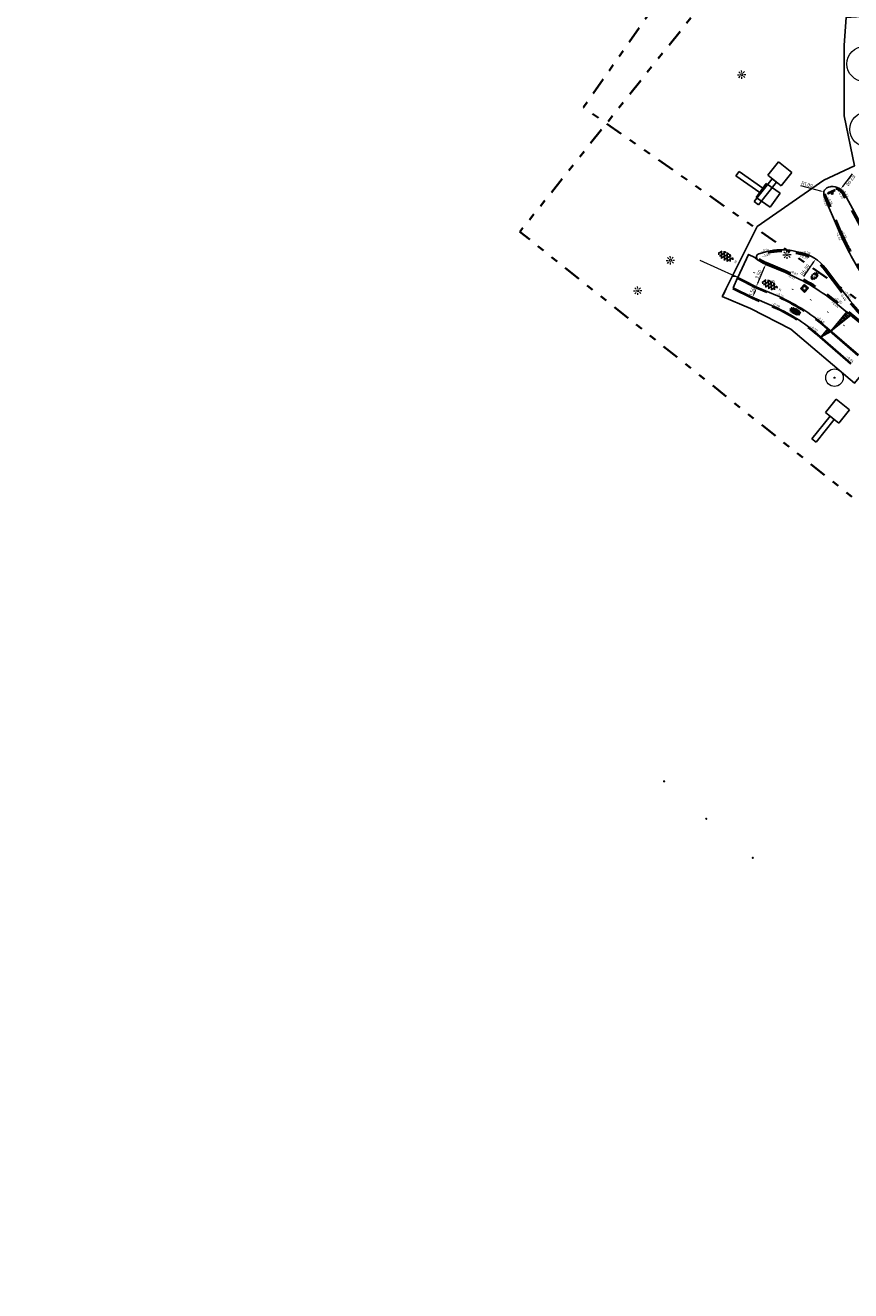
# Model space of a CAD drawing. Header units: metres. Extents: x -1 to 222837, y -2 to 853657.
# Tile 63 of 256: x 110506 to 110624, y 426721 to 426902. Entities that reach past the tile are written whole.
import ezdxf
from ezdxf.enums import TextEntityAlignment as Align

# ---------------------------------------------------------------- set-up
doc = ezdxf.new("R2010")
doc.units = ezdxf.units.M
doc.header["$XCLIPFRAME"] = 0
for name, pattern in [('AL-TEKENBLADGRENS', [11.5, 2.5, -1.5, 1, -1.5, 1, -1.5, 2.5]), ('VH-OPSLUITBAND_100X200', [16, 8, -2, 4, -2]), ('VH-TROTTOIRBAND_130-150', [15, 5, -2, 2, -2, 2, -2])]:
    doc.linetypes.add(name, pattern=pattern)
for name, color, linetype in [('A-Maatvoering', 30, 'Continuous'), ('BORD-ZWART', 7, 'Continuous'), ('N-ONTWERP', 1, 'Continuous'), ('Verkeersbord', 7, 'Continuous'), ('X-REF', 7, 'Continuous')]:
    doc.layers.add(name, color=color, linetype=linetype)
for name, color, linetype, lineweight in [('A-TXT-T25', 7, 'Continuous', 25), ('A-TXT-T25 blad 1a', 7, 'Continuous', 25), ('A-TXT-T25 blad 1b', 7, 'Continuous', 25), ('B-ALG', 8, 'Continuous', 5), ('B-GRN-BOOM', 74, 'Continuous', 15), ('B-GRS-WERKGRENS', 4, 'WERKGRENS', 25), ('B-GV-GR-BOOM-S', 95, 'Continuous', 13), ('B-Lichtmast', 8, 'Continuous', 5), ('B-OI-RI-GWA_RIOOLPUT-S', 30, 'Continuous', 30), ('B-WE-VH-VERHARDING_ASFALT-S', 252, 'Continuous', 25), ('N-GRN-BOOM', 70, 'Continuous', 25), ('N-GRN-BOOM @ 0.02', 70, 'Continuous', 25), ('N-GRN-BOOM @ 1', 70, 'Continuous', 25), ('N-KL-RIOOL-PUTDEKSEL', 10, 'Continuous', 25), ('N-WE-VH-KANTOPSLUITING_OPSLUITBAND_100X200-G VOETPAD', 150, 'VH-OPSLUITBAND_100X200', 35), ('N-WE-VH-KANTOPSLUITING_RWSBAND-G', 210, 'VH-TROTTOIRBAND_130-150', 35), ('N-WE-VH-KANTOPSLUITING_VOORKANT RWS-BAND', 7, 'Continuous', 25), ('N-WE-VH-VERHARDING_ASFALT-S', 7, 'Continuous', 25), ('N-WE-VH-VERHARDING_BETONSTRAATSTEEN-S', 7, 'Continuous', 25), ('N-WE-VH-VERHARDING_TEGEL-S', 7, 'Continuous', 25), ('Openbaar_verlichtingsobject', 1, 'Continuous', 0), ('SLD-n-wm_wegmarkering', 7, 'Continuous', 25), ('X-XX-AL-HOOGTELABEL-T25', 7, 'Continuous', 25), ('X-XX-AL-TEKENBLADGRENS-G blad 2', 7, 'AL-TEKENBLADGRENS', 35)]:
    doc.layers.add(name, color=color, linetype=linetype, lineweight=lineweight)
doc.styles.add('NLCS-ISO', font='NLCS-ISO.ttf')
doc.styles.add('NLCS-ISO-ANNOTATIEF-T25', font='NLCS-ISO.ttf', dxfattribs={"height": 2.5})
doc.styles.add('NLCS-ISO-M1000-T25', font='NLCS-ISO.ttf')
doc.linetypes.add('WERKGRENS', pattern='A,2.5,-1,[133,ltypeshp.shx,S=1,R=0,X=-1,Y=0],-1,2.5', length=7)
doc.dimstyles.new('NLCS-ANNOTATIEF-T25-PIJL', dxfattribs={"dimtxt": 2.5, "dimasz": 2.5, "dimexe": 2, "dimexo": 2, "dimgap": 0.7, "dimtad": 1, "dimzin": 0, "dimdsep": 46, "dimtxsty": 'NLCS-ISO-ANNOTATIEF-T25', "dimcen": 0, "dimdle": 2, "dimclrd": 256, "dimclre": 256, "dimclrt": 256, "dimadec": 5, "dimazin": 0, "dimtfac": 1, "dimtofl": 0, "dimtmove": 1, "dimatfit": 0, "dimfxl": 2, "dimfxlon": 1, "dimtfillclr": 254, "dimtolj": 1, "dimtzin": 0, "dimlwd": 18, "dimlwe": 18, "dimarcsym": 0})
picture_1 = doc.add_image_def('image1.ecw', size_in_pixel=(400001, 250001))
picture_2 = doc.add_image_def('image2.ecw', size_in_pixel=(120000, 80000))
picture_3 = doc.add_image_def('image5.jpg', size_in_pixel=(378, 378))
picture_4 = doc.add_image_def('image15.png', size_in_pixel=(67, 354))

# ---------------------------------------------------------------- blocks, each defined once
blk = doc.blocks.new('SGR-BOOM_01')
at = {"layer": 'B-GRN-BOOM'}
for radius in [2.5, 0.15]:
    blk.add_circle((0, 0), radius, dxfattribs=at)
blk = doc.blocks.new('SVH-ASFALT-SO')
at = {"ltscale": 0.1}
for p, q in [((-2.72, 1.26), (-3.45, 2.54)), ((-3.36, 2.17), (-1.83, 4.83)), ((0.36, -0.07), (-2.31, 4.55)), ((-1.91, 0.69), (0.95, 5.64)), ((2.75, -0.22), (-0.47, 5.37)), ((0, 0), (3.27, 5.66)), ((4.87, 0.12), (1.65, 5.7)), ((2.18, -0.23), (5.32, 5.22)), ((6.7, 0.95), (4.04, 5.55)), ((4.66, 0.07), (7.07, 4.25)), ((7.83, 2.99), (7.15, 4.18))]:
    blk.add_line(p, q, dxfattribs=at)
at = {"style": 'NLCS-ISO'}
blk.add_attdef('KLEUR', text='', height=1.8, dxfattribs=at).set_placement((9.49, 2.74), align=Align.MIDDLE_LEFT)
at = {"style": 'NLCS-ISO', "flags": 1}
blk.add_attdef('FUNCTIE', text='', height=1.8, dxfattribs=at).set_placement((0.12, -3.58), align=Align.MIDDLE_CENTER)
blk = doc.blocks.new('SVH-TEGEL_300X300_DUN_HALFST-SO')
for p, q in [((-5.7, 0), (-4.5, 0)), ((-4.9, 1.5), (-4.5, 1.5)), ((-4.5, -1.8), (-4.5, 1.8)), ((-4.5, 0.8), (-3, 0.8)), ((-3.7, 2.2), (-3, 2.2)), ((-3, -2.5), (-3, 2.5)), ((-3, 1.5), (-1.5, 1.5)), ((-3, 0), (-1.5, 0)), ((-1.5, -2.9), (-1.5, 2.9)), ((-1.5, 2.2), (0, 2.2)), ((-1.5, 0.8), (0, 0.8)), ((0, -3), (0, 3)), ((0, 1.5), (1.5, 1.5)), ((0, 0), (1.5, 0)), ((1.5, -2.9), (1.5, 2.9)), ((1.5, 2.2), (3, 2.2)), ((1.5, 0.8), (3, 0.8)), ((3, -2.5), (3, 2.5)), ((3, 1.5), (4.5, 1.5)), ((3, 0), (4.5, 0)), ((4.5, -1.8), (4.5, 1.8)), ((4.5, 0.8), (5.5, 0.8)), ((-4.9, -1.5), (-4.5, -1.5)), ((-4.5, -0.8), (-3, -0.8)), ((-3.7, -2.2), (-3, -2.2)), ((-3, -1.5), (-1.5, -1.5)), ((-1.5, -0.8), (0, -0.8)), ((-1.5, -2.2), (0, -2.2)), ((0, -1.5), (1.5, -1.5)), ((1.5, -0.8), (3, -0.8)), ((1.5, -2.2), (3, -2.2)), ((3, -1.5), (4.5, -1.5)), ((4.5, -0.8), (5.5, -0.8))]:
    blk.add_line(p, q)
at = {"style": 'NLCS-ISO'}
blk.add_attdef('FORMAAT', text='', height=1.8, dxfattribs=at).set_placement((-5.8, 0), align=Align.MIDDLE_RIGHT)
blk.add_attdef('KLEUR', text='', height=1.8, dxfattribs=at).set_placement((5.6, 0), align=Align.MIDDLE_LEFT)
at = {"style": 'NLCS-ISO', "flags": 1}
blk.add_attdef('FUNCTIE', text='', height=1.8, dxfattribs=at).set_placement((0.1, -3.6), align=Align.MIDDLE_CENTER)
blk = doc.blocks.new('B-SRI-PUT_GWA-SO')
at = {"layer": 'N-KL-RIOOL-PUTDEKSEL'}
for p, q in [((-2, 2), (2.05, 2)), ((-2, -2.05), (-2, 2)), ((-1.5, 1), (-2, 1)), ((-1.5, 0), (-2, 0)), ((-1.5, 1.5), (-1.5, 2)), ((-1.5, 1.5), (1.55, 1.5)), ((-1.5, -1.55), (-1.5, 1.5)), ((-0.95, 1.5), (-0.95, 2)), ((0.05, 1.5), (0.05, 2)), ((1.05, 1.5), (1.05, 2)), ((1.55, 1.5), (1.55, -1.55)), ((1.55, 1.5), (2.05, 1.5)), ((1.55, 0.95), (2.05, 0.95)), ((2.05, 2), (2.05, -2.05)), ((-1.5, -1), (-2, -1)), ((2.05, -2.05), (-2, -2.05)), ((-1.5, -1.55), (-1.5, -2.05)), ((1.55, -1.55), (-1.5, -1.55)), ((-0.5, -1.55), (-0.5, -2.05)), ((0.5, -1.55), (0.5, -2.05)), ((1.55, -0.05), (2.05, -0.05)), ((1.55, -1.05), (2.05, -1.05)), ((1.55, -1.55), (1.55, -2.05))]:
    blk.add_line(p, q, dxfattribs=at)
blk.add_circle((0.03, -0.02), 1.39, dxfattribs=at)
blk = doc.blocks.new('*D470')
at = {"layer": 'A-Maatvoering', "linetype": 'Continuous', "lineweight": 18, "transparency": 16777216}
blk.add_line((110617.05, 426866.04), (110618.49, 426868.15), dxfattribs=at)
at = {"layer": 'A-Maatvoering', "transparency": 16777216}
blk.add_solid([(110618.42, 426868.2), (110618.56, 426868.1), (110618.77, 426868.56)], dxfattribs=at)
at = {"layer": 'Defpoints', "color": 0, "transparency": 16777216}
for p in [(110618.77, 426868.56), (110615.38, 426863.62)]:
    blk.add_point(p, dxfattribs=at)
at = {"layer": 'A-Maatvoering', "transparency": 16777216, "insert": (110617.23, 426867), "char_height": 0.5, "attachment_point": 5, "rotation": 55.5459, "style": 'NLCS-ISO-ANNOTATIEF-T25'}
blk.add_mtext('\\A1;R6.00', dxfattribs=at)
blk = doc.blocks.new('*D557')
at = {"layer": 'A-Maatvoering', "linetype": 'Continuous', "lineweight": 18, "transparency": 16777216}
for p, q in [((110611.41, 426867.34), (110610.44, 426865.04)), ((110611.83, 426867.71), (110611.24, 426867.96)), ((110610.46, 426864.48), (110609.87, 426864.73))]:
    blk.add_line(p, q, dxfattribs=at)
at = {"layer": 'A-Maatvoering', "transparency": 16777216}
for points in [[(110611.33, 426867.37), (110611.49, 426867.31), (110611.61, 426867.8)], [(110610.36, 426865.07), (110610.51, 426865.01), (110610.24, 426864.58)]]:
    blk.add_solid(points, dxfattribs=at)
at = {"layer": 'Defpoints', "color": 0, "transparency": 16777216}
for p in [(110612.19, 426867.55), (110610.24, 426864.58), (110610.83, 426864.33)]:
    blk.add_point(p, dxfattribs=at)
at = {"layer": 'A-Maatvoering', "transparency": 16777216, "insert": (110610.56, 426866.34), "char_height": 0.5, "attachment_point": 5, "rotation": 67.0797, "style": 'NLCS-ISO-ANNOTATIEF-T25'}
blk.add_mtext('\\A1;3.50', dxfattribs=at)
blk = doc.blocks.new('*D558')
at = {"layer": 'A-Maatvoering', "linetype": 'Continuous', "lineweight": 18, "transparency": 16777216}
for p, q in [((110609.87, 426863), (110609.35, 426863.22)), ((110610.1, 426863.98), (110609.91, 426863.52)), ((110610.46, 426864.38), (110609.93, 426864.6))]:
    blk.add_line(p, q, dxfattribs=at)
at = {"layer": 'A-Maatvoering', "transparency": 16777216}
for points in [[(110609.83, 426863.56), (110609.99, 426863.49), (110609.71, 426863.06)], [(110610.03, 426864.02), (110610.18, 426863.95), (110610.3, 426864.44)]]:
    blk.add_solid(points, dxfattribs=at)
at = {"layer": 'Defpoints', "color": 0, "transparency": 16777216}
for p in [(110610.83, 426864.22), (110609.71, 426863.06), (110610.24, 426862.84)]:
    blk.add_point(p, dxfattribs=at)
at = {"layer": 'A-Maatvoering', "transparency": 16777216, "insert": (110609.65, 426863.91), "char_height": 0.5, "attachment_point": 5, "rotation": 67.0797, "style": 'NLCS-ISO-ANNOTATIEF-T25'}
blk.add_mtext('\\A1;1.50', dxfattribs=at)
blk = doc.blocks.new('wiu295a')
at = {"layer": 'BORD-ZWART'}
for points in [[(0.023, 0), (0, 0), (0, -0.18), (0.023, -0.18)], [(0.023, -0.09, 1), (0.075, -0.09, 1)]]:
    blk.add_hatch(color=256, dxfattribs=at).paths.add_polyline_path(points)
blk.add_lwpolyline([(0.023, 0), (0, 0), (0, -0.18), (0.023, -0.18)], close=True, dxfattribs=at)
blk.add_circle((0.049, -0.09), 0.0261, dxfattribs=at)
blk = doc.blocks.new('*D1815')
at = {"layer": 'A-TXT-T25', "linetype": 'Continuous', "lineweight": 18, "transparency": 16777216}
blk.add_line((110623.98, 426880.77), (110622.62, 426878.94), dxfattribs=at)
at = {"layer": 'A-TXT-T25', "transparency": 16777216}
blk.add_solid([(110622.69, 426878.89), (110622.56, 426878.99), (110622.33, 426878.54)], dxfattribs=at)
at = {"layer": 'Defpoints', "color": 0, "transparency": 16777216}
for p in [(110622.33, 426878.54), (110621.14, 426876.93)]:
    blk.add_point(p, dxfattribs=at)
at = {"layer": 'A-TXT-T25', "transparency": 16777216, "insert": (110623.76, 426879.82), "char_height": 0.5, "attachment_point": 5, "rotation": 233.5181, "style": 'NLCS-ISO-ANNOTATIEF-T25'}
blk.add_mtext('\\A1;R2.00', dxfattribs=at)
blk = doc.blocks.new('*D1816')
at = {"layer": 'A-TXT-T25', "linetype": 'Continuous', "lineweight": 18, "transparency": 16777216}
blk.add_line((110616.61, 426879.08), (110619.45, 426878.3), dxfattribs=at)
at = {"layer": 'A-TXT-T25', "transparency": 16777216}
blk.add_solid([(110619.47, 426878.38), (110619.43, 426878.22), (110619.93, 426878.17)], dxfattribs=at)
at = {"layer": 'Defpoints', "color": 0, "transparency": 16777216}
for p in [(110619.93, 426878.17), (110620.9, 426877.91)]:
    blk.add_point(p, dxfattribs=at)
at = {"layer": 'A-TXT-T25', "transparency": 16777216, "insert": (110617.52, 426879.23), "char_height": 0.5, "attachment_point": 5, "rotation": 344.8257, "style": 'NLCS-ISO-ANNOTATIEF-T25'}
blk.add_mtext('\\A1;R1.00', dxfattribs=at)
blk = doc.blocks.new('bestaand lichtmast')
at = {"layer": 'B-Lichtmast'}
for p, q in [((-2.22, 2.02), (-1.2, 1.09)), ((-0.08, 1.62), (-0.14, 3)), ((1.09, 1.2), (2.02, 2.22)), ((1.62, 0.08), (3, 0.14)), ((-3, -0.14), (-1.62, -0.08)), ((-2.02, -2.22), (-1.09, -1.2)), ((0.14, -3), (0.08, -1.62)), ((1.2, -1.09), (2.22, -2.02))]:
    blk.add_line(p, q, dxfattribs=at)
blk.add_circle((0, 0), 0.77, dxfattribs=at)
blk = doc.blocks.new('30')
at = {"layer": 'SLD-n-wm_wegmarkering'}
blk.add_solid([(-0.15, -0.05), (-0.15, 0.05), (0.15, -0.05), (0.15, 0.05)], dxfattribs=at)
blk = doc.blocks.new('*U1865')
at = {"layer": 'SLD-n-wm_wegmarkering', "rotation": 179.9999999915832}
blk.add_blockref('30', (0.15, 0), dxfattribs=at)
blk = doc.blocks.new('*U1866')
at = {"layer": 'SLD-n-wm_wegmarkering', "color": 0, "linetype": 'ByBlock', "lineweight": -2, "transparency": 16777216}
for p, rotation in [((110610.1, 426866.54), 157.0797424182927), ((110612.86, 426865.37), 157.0797424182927), ((110615.59, 426864.14), 152.9504202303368), ((110618.19, 426862.63), 146.8659126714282), ((110620.61, 426860.86), 140.7814051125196), ((110622.92, 426858.95), 140.3405056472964), ((110625.23, 426857.03), 140.3405056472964), ((110627.5, 426855.08), 138.7306231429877), ((110629.76, 426853.1), 140.4804889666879), ((110632.08, 426851.21), 141.4873419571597), ((110634.43, 426849.34), 141.4873419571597), ((110636.77, 426847.46), 140.8710693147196), ((110639.09, 426845.56), 140.0928376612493), ((110641.39, 426843.63), 140.0928376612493), ((110643.65, 426841.65), 138.3875010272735), ((110645.85, 426839.62), 136.3800564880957), ((110647.92, 426837.44), 132.4618755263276), ((110649.9, 426835.19), 131.2751927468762), ((110651.89, 426832.94), 131.3178032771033), ((110653.9, 426830.72), 132.7199349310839), ((110655.99, 426828.57), 134.6677900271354), ((110658.11, 426826.45), 135.3054609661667), ((110660.27, 426824.37), 136.9814875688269), ((110662.53, 426822.39), 140.9549307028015), ((110664.86, 426820.5), 140.9549307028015), ((110667.19, 426818.61), 140.9549307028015), ((110669.52, 426816.72), 140.9549307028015), ((110671.9, 426814.9), 142.9973243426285), ((110674.32, 426813.13), 145.821608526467), ((110676.81, 426811.45), 148.1871720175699)]:
    blk.add_blockref('*U1865', p, dxfattribs=dict(at, rotation=rotation))
blk = doc.blocks.new('*U2079')
at = {"flags": 128}
blk.add_lwpolyline([(4.82, 5.74), (3.15, 5.17), (2.89, 6.92, 13.158116)], format="xyb", close=True, dxfattribs=at)
blk.add_circle((0, 0), 0.4)
blk.add_point((0, 0))
blk = doc.blocks.new('*U2677')
at = {"layer": 'N-GRN-BOOM @ 0.02', "xscale": 0.008, "yscale": 0.008, "zscale": 0.008}
blk.add_blockref('*U2079', (110609.75, 426782.86), dxfattribs=at)
at = {"layer": 'N-GRN-BOOM @ 1', "xscale": 0.4, "yscale": 0.4, "zscale": 0.4}
blk.add_blockref('*U2079', (110707.33, 426805.23), dxfattribs=at)
blk = doc.blocks.new('*U2678')
at = {"layer": 'N-GRN-BOOM @ 0.02', "xscale": 0.008, "yscale": 0.008, "zscale": 0.008}
blk.add_blockref('*U2079', (110603.11, 426788.45), dxfattribs=at)
at = {"layer": 'N-GRN-BOOM @ 1', "xscale": 0.4, "yscale": 0.4, "zscale": 0.4}
blk.add_blockref('*U2079', (110700.69, 426810.83), dxfattribs=at)
blk = doc.blocks.new('*U2679')
at = {"layer": 'N-GRN-BOOM @ 0.02', "xscale": 0.008, "yscale": 0.008, "zscale": 0.008}
blk.add_blockref('*U2079', (110597.07, 426793.8), dxfattribs=at)
at = {"layer": 'N-GRN-BOOM @ 1', "xscale": 0.4, "yscale": 0.4, "zscale": 0.4}
blk.add_blockref('*U2079', (110694.65, 426816.17), dxfattribs=at)
blk = doc.blocks.new('BSS wit')
h = blk.add_hatch()
h.set_pattern_fill('AR-BRSTD', color=256, scale=0.009234, angle=0.16247, style=0)
h.set_pattern_definition([(0.16247, (-601.54615, -259.7712), (-0.0017737, 0.62551374), []), (90.16247, (-601.5461, -259.7712), (-0.939927, 0.6228535), [0.6255162, -0.6255162])])
edge = h.paths.add_edge_path()
edge.add_ellipse((-0.03, -0.04), major_axis=(3.04, 0.01), ratio=0.681051, start_angle=0, end_angle=360)
edge = h.paths.add_edge_path(flags=16)
edge.add_arc((0, 0.07), 1.2, 270, 360)
edge.add_arc((0, 0.07), 1.2, 360, 450)
edge.add_arc((0, 0.07), 1.2, 90, 180)
edge.add_arc((0, 0.07), 1.2, 180, 270)
at = {"layer": 'X-XX-AL-HOOGTELABEL-T25', "insert": (-0.86, 0.88), "char_height": 1.8, "attachment_point": 1, "style": 'NLCS-ISO-M1000-T25'}
blk.add_mtext_dynamic_manual_height_columns('\\pt3.6;W', width=14.6781, gutter_width=12.5, heights=[0], dxfattribs=at)

msp = doc.modelspace()

# ---------------------------------------------------------------- hatches: boundary and pattern name
at = {"layer": 'N-ONTWERP'}
h = msp.add_hatch(dxfattribs=at)
h.set_pattern_fill('LINE', color=256, scale=0.08, angle=-35.681146)
h.set_pattern_definition([(324.31885, (110526.15762, 426800.80053), (0.1481516, 0.206318), [])])
h.paths.add_polyline_path([(110620.9797, 426858.2816), (110623.7661, 426860.5178), (110623.195, 426860.9914)])
h = msp.add_hatch(dxfattribs=at)
h.set_pattern_fill('LINE', color=256, scale=0.08, angle=-35.681146)
h.set_pattern_definition([(324.31885, (110523.37115, 426798.56424), (0.1481516, 0.206318), [])])
h.paths.add_polyline_path([(110619.5392, 426857.3974), (110620.9243, 426858.1976), (110620.4965, 426858.5522)])

# ---------------------------------------------------------------- linework, layer by layer
at = {"flags": 128}
for points in [[(110610.0543, 426868.7906), (110609.1491, 426869.2157), (110607.596, 426865.9089), (110608.4906, 426865.4613)], [(110610.0543, 426868.7906), (110610.4414, 426868.4566)], [(110607.5855, 426865.8865), (110606.9365, 426864.4498)]]:
    msp.add_lwpolyline(points, dxfattribs=at)
for points in [[(110624.8863, 426854.8237), (110620.1272, 426858.9687, 0.07929133), (110613.043, 426863.3932), (110610.3408, 426864.5358), (110608.4906, 426865.4613)], [(110623.8355, 426853.6171), (110619.0763, 426857.7621, 0.07929133), (110612.4199, 426861.9195), (110609.6706, 426863.082), (110606.9365, 426864.4498)]]:
    msp.add_lwpolyline(points, format="xyb", dxfattribs=at)
at = {"layer": 'B-ALG', "flags": 128}
for points in [[(110602.199, 426868.407), (110607.246, 426866.084)], [(110608.4906, 426865.4613), (110607.246, 426866.084)]]:
    msp.add_lwpolyline(points, dxfattribs=at)
at = {"layer": 'B-ALG'}
msp.add_lwpolyline([(110605.566, 426863.404), (110606.655, 426865.819), (110606.7139, 426865.9073), (110606.7892, 426865.9819), (110606.878, 426866.04), (110606.9959, 426866.0842), (110607.121, 426866.0991), (110607.246, 426866.084)], dxfattribs=at)
at = {"layer": 'B-GRS-WERKGRENS', "flags": 128}
msp.add_lwpolyline([(110696.0424, 426984.6552), (110683.8611, 426993.0575), (110681.5434, 426989.648), (110647.8047, 426943.6556), (110640.0829, 426933.4366), (110631.1128, 426920.9005, 0.10520775), (110625.3199, 426903.2705), (110623.1195, 426903.1135), (110622.8302, 426899.1404), (110622.8257, 426889.069), (110624.314, 426881.9131), (110619.9478, 426879.8593), (110610.3848, 426873.2075), (110605.3942, 426863.2003), (110609.4478, 426861.4866), (110615.1856, 426858.5041), (110624.3283, 426850.7908), (110624.9802, 426851.6022), (110633.8741, 426844.4563), (110643.0504, 426836.1435), (110655.3674, 426823.3669), (110656.8702, 426821.845), (110655.5569, 426820.1319), (110651.9971, 426815.8251), (110661.0857, 426808.031), (110673.7143, 426797.8916), (110678.9933, 426800.935), (110682.0087, 426797.6368), (110681.3441, 426795.8887), (110682.3406, 426793.9995), (110688.6092, 426792.8127), (110694.4162, 426788.3905), (110707.3498, 426779.7534), (110715.9972, 426773.9651), (110732.7151, 426767.339), (110745.7247, 426763.2028), (110771.1914, 426758.373, 0.06096148), (110771.6742, 426758.3185), (110776.6174, 426758.3652, 0.20324488), (110778.0492, 426758.9882), (110779.3918, 426760.4028), (110780.9873, 426760.4434), (110817.1705, 426756.6066), (110816.6589, 426751.3461), (110815.9469, 426746.519), (110856.8361, 426742.5539), (110868.464, 426743.0015), (110903.6966, 426739.1644), (110904.3848, 426743.7349), (110908.755, 426743.0671), (110933.5332, 426740.8075), (110948.0408, 426738.8473), (110947.4256, 426740.8728), (110946.1413, 426744.2355), (110945.7955, 426745.6803), (110945.6322, 426748.1471), (110946.284, 426749.2657), (110950.55, 426751.1074), (110955.1425, 426754.8833), (110957.03, 426770.6443, -0.18580709), (110962.3439, 426783.753), (110989.6664, 426800.1273), (111094.2752, 426788.8928), (111096.9393, 426786.2536), (111113.387, 426770.3931), (111118.0944, 426765.9923), (111122.4936, 426760.6996), (111125.9314, 426762.8446), (111132.5526, 426748.3003), (111130.756, 426746.1019), (111135.8274, 426730.5828), (111138.6736, 426726.3465), (111145.5036, 426725.3036), (111154.9471, 426706.8249), (111165.7603, 426690.152), (111168.851, 426684.8194, -0.46236236), (111168.5963, 426684.1014), (111167.0071, 426683.4965, 0.42048403), (111166.7216, 426682.8413), (111168.1987, 426679.1971, 0.40810617), (111168.8402, 426678.9177), (111171.0563, 426679.7624, -0.38651088), (111171.6824, 426679.5171), (111181.5181, 426659.6501, -0.05083341), (111182.4436, 426652.4704), (111182.0314, 426643.923, 0.14247383), (111183.8712, 426635.0932), (111183.4465, 426634.9245, 0.4355486), (111183.181, 426634.2421), (111186.4656, 426627.4501, 0.39100905), (111187.0968, 426627.2017), (111187.7695, 426627.4631, -0.62170468), (111188.6778, 426626.8695), (111191.3536, 426623.2086), (111193.4941, 426621.7053, 0.03124527), (111201.9852, 426616.7325), (111203.0999, 426614.7511), (111204.682, 426609.1244), (111214.9386, 426601.3343), (111217.1204, 426598.7395), (111225.8995, 426589.0359), (111234.1322, 426582.7269), (111239.4891, 426579.6722), (111245.6835, 426577.3486), (111253.4749, 426571.9169), (111263.6, 426564.0526), (111282.5854, 426548.9024), (111301.6692, 426532.7467, 0.30537253), (111302.2245, 426532.6856), (111306.0353, 426534.6841, -0.29808234), (111306.5802, 426534.6315), (111324.4609, 426520.2968), (111328.5947, 426517.3176), (111334.5617, 426512.1897), (111347.6676, 426496.9046), (111348.8032, 426495.5161), (111350.8304, 426490.6816), (111350.3674, 426489.5288), (111350.1567, 426488.113), (111358.3017, 426484.7489), (111354.8474, 426480.6644), (111368.3123, 426468.1831), (111377.3553, 426476.996, 0.13633735), (111383.9435, 426482.7516), (111385.2075, 426486.335, 0.1290898), (111392.5323, 426491.085), (111402.9598, 426500.6813), (111414.8163, 426512.1936), (111417.8476, 426515.9853), (111419.2589, 426514.9338), (111421.3759, 426518.0123), (111420.2224, 426518.9196), (111422.81, 426522.1924), (111426.863, 426530.0682, 0.03507058), (111434.8335, 426544.8206), (111439.2413, 426554.0134, -0.05230805), (111448.8827, 426568.1194, -0.04052095), (111456.7487, 426576.4924, -0.04669515), (111473.4248, 426590.6198), (111485.5951, 426597.7662, -0.0126767), (111492.9285, 426600.958), (111508.0649, 426606.5204, 0.41050654), (111508.3639, 426607.1562), (111505.5678, 426615.0734, 0.41682072), (111504.9257, 426615.3769, 0.09058647), (111453.5553, 426585.3427, 0.07535536), (111438.7111, 426569.8858), (111431.5958, 426575.2906), (111449.9864, 426597.6332, -0.01679182), (111466.0879, 426610.5482, -0.05573669), (111491.1449, 426625.909), (111496.7623, 426628.282), (111500.0134, 426627.408), (111496.8382, 426635.2441, 0.43651315), (111496.1526, 426635.5043), (111483.8851, 426629.4186), (111469.1011, 426620.6492), (111459.7603, 426613.6987), (111449.6345, 426605.6254), (111441.1156, 426596.9369), (111429.1984, 426582.1603), (111431.0516, 426580.4575), (111406.3855, 426549.5491), (111397.0353, 426537.6586), (111395.2825, 426538.9636), (111392.9955, 426535.9501), (111394.7182, 426534.652), (111385.0563, 426522.0908), (111383.9989, 426523.6376), (111382.3412, 426528.1461), (111377.4375, 426522.2271), (111374.2352, 426518.6692), (111371.5931, 426517.349), (111368.7588, 426516.8835, -0.16527015), (111368.4414, 426516.9363), (111351.2649, 426526.1508), (111324.3951, 426546.666, -0.36570241), (111324.2558, 426547.2959), (111327.3573, 426553.7283), (111318.6307, 426557.5297), (111316.993, 426553.8053, -0.292044), (111316.5453, 426553.5067), (111315.0912, 426553.4777, -0.17767039), (111314.7655, 426553.5899), (111310.1408, 426557.3558), (111311.2887, 426558.5858), (111304.2587, 426562.7405), (111301.5045, 426560.4492), (111295.9509, 426564.4743), (111281.0543, 426575.6912), (111258.9288, 426592.957), (111249.3591, 426601.8548, -0.34386502), (111248.8513, 426603.8594), (111251.0811, 426609.1697), (111244.5637, 426612.1342), (111243.3013, 426609.3809, -0.38750999), (111240.247, 426608.7097), (111235.9586, 426611.3734), (111222.8523, 426621.7349, -0.10196074), (111210.3565, 426637.5663), (111200.0165, 426658.1073), (111201.4139, 426658.6408), (111199.3001, 426663.2598), (111197.9906, 426662.7333), (111191.4076, 426676.6319), (111174.4849, 426716.3816), (111175.4097, 426716.7231), (111171.0205, 426729.4174), (111175.0412, 426731.185), (111170.1325, 426742.3426), (111166.2238, 426740.4392, -0.41046403), (111165.5682, 426740.6918), (111138.6135, 426800.3934), (111133.3697, 426808.996), (111125.2446, 426812.7715), (111122.0804, 426814.7113), (111120.4075, 426811.7274), (111112.4651, 426815.0539), (111113.977, 426818.0228), (111102.5934, 426823.5257), (111102.2145, 426825.6444), (111101.5386, 426826.104), (111098.4509, 426820.0386), (111098.1228, 426816.7559, -0.47831468), (111097.1304, 426815.9869), (111079.7528, 426814.8965), (111037.4827, 426818.9619), (111036.1483, 426820.676), (111025.3219, 426821.8651, -0.58826867), (111024.7204, 426822.5699), (111025.1154, 426826.7463), (111011.1397, 426828.3732), (111010.5098, 426823.377), (110975.0569, 426827.1641, -0.42274047), (110973.7842, 426826.145), (110972.2564, 426826.4378), (110959.5596, 426833.3734), (110958.1603, 426830.409), (110957.3954, 426829.099), (110954.2397, 426830.6759, 0.41776026), (110954.0263, 426831.7812), (110953.0451, 426832.2923), (110947.7288, 426821.8867, 0.39483185), (110948.0794, 426820.5624), (110946.5009, 426817.2404, 0.34624813), (110946.8876, 426815.8708), (110948.0794, 426815.2823), (110932.6313, 426785.3128), (110928.0532, 426787.6811), (110926.0816, 426783.9946), (110917.98, 426788.1352), (110915.9109, 426784.42), (110924.7467, 426780.0296), (110923.0733, 426776.8554, -0.35677783), (110920.2972, 426775.4672), (110916.1875, 426776.0072), (110915.9141, 426771.5714), (110913.7365, 426768.8555), (110905.8767, 426769.8295), (110900.4014, 426769.4949), (110863.1263, 426773.5086), (110863.2476, 426775.3474), (110848.047, 426776.8987), (110848.3121, 426779.5808), (110834.4844, 426781.2506), (110832.1514, 426778.2107), (110815.8574, 426780.0038), (110815.8584, 426779.1503), (110801.2397, 426780.3392), (110782.6093, 426782.222), (110759.4143, 426784.7077), (110754.5988, 426785.9779), (110742.745, 426787.1149, -0.08271473), (110722.469, 426795.3305), (110715.9744, 426799.6762), (110697.6211, 426814.5447), (110698.7305, 426815.8539), (110693.1992, 426820.2996), (110694.4011, 426821.1956), (110690.4312, 426824.4068), (110689.2759, 426823.1938), (110680.9801, 426829.6825), (110667.8024, 426840.4947), (110648.298, 426856.8491), (110644.9707, 426860.4465), (110640.9767, 426865.7977, -0.15102243), (110633.0251, 426899.4367), (110633.3008, 426902.589), (110632.0835, 426902.7381, -0.03387084), (110634.6762, 426913.6872, -0.06423242), (110643.7421, 426928.4733), (110681.0035, 426978.4881), (110692.6868, 426980.9045)], format="xyb", close=True, dxfattribs=at)
at = {"layer": 'N-ONTWERP'}
for points in [[(110620.9797, 426858.2816), (110623.7661, 426860.5178), (110623.195, 426860.9914)], [(110619.5392, 426857.3974), (110620.9243, 426858.1976), (110620.4965, 426858.5522)]]:
    msp.add_lwpolyline(points, close=True, dxfattribs=at)
at = {"layer": 'N-WE-VH-KANTOPSLUITING_OPSLUITBAND_100X200-G VOETPAD', "flags": 128}
for points in [[(110624.8206, 426854.7482), (110620.0615, 426858.8932, 0.07929133), (110613.0041, 426863.3011), (110610.2989, 426864.4449), (110607.5545, 426865.8179)], [(110623.7698, 426853.5417), (110619.0107, 426857.6867, 0.07929133), (110612.3809, 426861.8274), (110609.6287, 426862.9911), (110606.8953, 426864.3586)]]:
    msp.add_lwpolyline(points, format="xyb", dxfattribs=at)
at = {"layer": 'N-WE-VH-KANTOPSLUITING_RWSBAND-G', "flags": 128}
msp.add_lwpolyline([(110629.6642, 426861.4987), (110630.7728, 426860.4938, 0.37261719), (110631.7934, 426860.4703), (110631.8848, 426860.5458, 0.38528535), (110632.036, 426861.5816), (110629.7227, 426865.032, -0.02285774), (110629.0017, 426866.2214), (110622.6997, 426877.7791, 0.29552231), (110620.9986, 426878.7015), (110620.8386, 426878.6891, 0.51292776), (110620.1816, 426877.6057), (110622.2299, 426872.7979, 0.02601829), (110624.0471, 426869.0811), (110624.9759, 426867.4081, 0.06720118)], format="xyb", close=True, dxfattribs=at)
msp.add_lwpolyline([(110627.3658, 426857.8194), (110622.0329, 426862.2405, 0.07316886), (110614.515, 426866.8096), (110611.7227, 426867.9903, -0.03523575), (110611.123, 426868.2953), (110610.6238, 426868.5951, -0.66308939), (110610.6964, 426869.1059), (110611.872, 426869.4168, -0.11809198), (110615.4955, 426869.502), (110616.0829, 426869.3758), (110616.5931, 426869.2662, -0.17975921), (110619.9883, 426867.1027), (110622.8088, 426863.3752, 0.03903459), (110625.9358, 426859.8512), (110627.6885, 426858.1619)], format="xyb", dxfattribs=at)
at = {"layer": 'N-WE-VH-KANTOPSLUITING_VOORKANT RWS-BAND', "flags": 128}
msp.add_lwpolyline([(110629.514, 426861.3378), (110630.6251, 426860.3307, 0.37261719), (110631.9335, 426860.3007), (110632.025, 426860.3762, 0.38528535), (110632.2187, 426861.7041), (110629.9054, 426865.1545, -0.02285774), (110629.1949, 426866.3267), (110622.8929, 426877.8844, 0.29552231), (110620.9815, 426878.9209), (110620.8215, 426878.9084, 0.51292776), (110619.9792, 426877.5195), (110622.0275, 426872.7116, 0.02601829), (110623.8548, 426868.9743), (110624.7851, 426867.2984, 0.06725894)], format="xyb", close=True, dxfattribs=at)
msp.add_lwpolyline([(110627.2254, 426857.6501), (110621.8925, 426862.0711, 0.07316886), (110614.4293, 426866.607), (110611.6371, 426867.7877, -0.03523575), (110611.0097, 426868.1067), (110610.5106, 426868.4066, -0.66308939), (110610.6402, 426869.3185), (110611.8158, 426869.6295, -0.11809198), (110615.5417, 426869.7171), (110616.1291, 426869.5909), (110616.6393, 426869.4813, -0.17975921), (110620.1637, 426867.2355), (110622.9842, 426863.508, 0.03903459), (110626.0885, 426860.0096), (110627.8412, 426858.3203)], format="xyb", dxfattribs=at)
at = {"layer": 'X-XX-AL-TEKENBLADGRENS-G blad 2', "color": 4, "flags": 128}
for points in [[(110727.164, 426993.9235), (110631.7001, 426857.8754), (110585.5322, 426890.2711), (110680.9961, 427026.3192)], [(110611.6419, 426916.5299), (110741.4913, 426812.7919), (110706.2878, 426768.7275), (110576.4384, 426872.4654)]]:
    msp.add_lwpolyline(points, close=True, dxfattribs=at)

# ---------------------------------------------------------------- block references
at = {"layer": 'B-GV-GR-BOOM-S', "zscale": 0.5}
for p in [(110625.726, 426896.474, -0.095), (110626.129, 426887.115, -0.175)]:
    msp.add_blockref('SGR-BOOM_01', p, dxfattribs=at)
at = {"layer": 'B-GV-GR-BOOM-S', "xscale": 0.5, "yscale": 0.5, "zscale": 0.5}
msp.add_blockref('SGR-BOOM_01', (110621.449, 426851.574, -1.347), dxfattribs=at)
at = {"layer": 'B-OI-RI-GWA_RIOOLPUT-S', "xscale": 0.1999999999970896, "yscale": 0.1999999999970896, "zscale": 0.1999999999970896, "rotation": 317.4333185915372}
msp.add_blockref('B-SRI-PUT_GWA-SO', (110617.1525, 426864.3644), dxfattribs=at)
at = {"layer": 'B-WE-VH-VERHARDING_ASFALT-S', "xscale": 0.2, "yscale": 0.2, "zscale": 0.2, "rotation": 331.0155773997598}
msp.add_blockref('SVH-ASFALT-SO', (110605.2462, 426868.6733), dxfattribs=at).add_auto_attribs({'KLEUR': 'R'})
at = {"layer": 'N-GRN-BOOM'}
for name in ['*U2679', '*U2678', '*U2677']:
    msp.add_blockref(name, (0, 0), dxfattribs=at)
at = {"layer": 'N-WE-VH-VERHARDING_ASFALT-S', "xscale": 0.2, "yscale": 0.2, "zscale": 0.2, "rotation": 334.0553589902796}
msp.add_blockref('SVH-ASFALT-SO', (110611.5655, 426864.5489), dxfattribs=at).add_auto_attribs({'KLEUR': 'R'})
at = {"layer": 'N-WE-VH-VERHARDING_BETONSTRAATSTEEN-S', "color": 1, "xscale": 0.2, "yscale": 0.2, "zscale": 0.2, "rotation": 42.96837781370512}
msp.add_blockref('BSS wit', (110618.5693, 426866.1081), dxfattribs=at)
at = {"layer": 'N-WE-VH-VERHARDING_TEGEL-S', "xscale": 0.15, "yscale": 0.15, "zscale": 0.15, "rotation": 332.8148442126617}
msp.add_blockref('SVH-TEGEL_300X300_DUN_HALFST-SO', (110615.8354, 426861.0553), dxfattribs=at)
at = {"layer": 'Openbaar_verlichtingsobject', "color": 1, "lineweight": 13, "xscale": 0.2, "yscale": 0.2, "zscale": 0.2}
for p in [(110608.184, 426894.947), (110597.9759, 426868.3787), (110614.6568, 426869.1658), (110593.3027, 426864.0115)]:
    msp.add_blockref('bestaand lichtmast', p, dxfattribs=at)
at = {"layer": 'SLD-n-wm_wegmarkering'}
msp.add_blockref('*U1866', (0, 0), dxfattribs=at)
at = {"layer": 'Verkeersbord', "xscale": 5.999999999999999, "yscale": 5.999999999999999, "zscale": 0.8724086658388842, "rotation": 295.8639858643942}
msp.add_blockref('wiu295a', (110621.4731, 426878.478), dxfattribs=at)

# ---------------------------------------------------------------- texts
at = {"layer": 'X-XX-AL-HOOGTELABEL-T25', "char_height": 0.36, "attachment_point": 1, "style": 'NLCS-ISO-M1000-T25'}
for s, insert, rotation in [('\\pt2.16;-0.23', (110622.223, 426878.3733), 299.785867), ('\\pt2.16;-0.33', (110622.8976, 426878.6067), 299.785867), ('\\pt2.16;-0.28', (110620.0627, 426877.3395), 292.968844), ('\\pt2.16;-0.18', (110620.7602, 426877.4912), 292.968844), ('\\pt2.16;-0.42', (110622.0038, 426872.4382), 292.746901), ('\\pt2.16;-0.32', (110622.7665, 426872.7304), 292.746901), ('\\pt2.16;-0.14', (110610.9199, 426869.8371), 14.709548), ('\\pt2.16;-0.04', (110611.0098, 426869.1258), 14.709548), ('\\pt2.16;-0.18', (110616.5565, 426869.1871), 342.237841), ('\\pt2.16;-0.28', (110616.8625, 426869.8354), 342.237841), ('\\pt2.16;-0.07', (110615.2157, 426867.0421), 331.944979), ('\\pt1.8,2.16;-0.17', (110614.8545, 426866.3767), 333.370526), ('\\pt2.16;-0.24', (110613.2414, 426863.817), 331.944979), ('\\pt2.16;-0.40', (110622.4918, 426863.7559), 303.982345), ('\\pt2.16;-0.50', (110623.1335, 426864.0755), 303.982345), ('\\pt1.8,2.16;-0.28', (110612.5722, 426862.3915), 333.370526), ('\\pt2.16;-0.44', (110621.1667, 426862.5883), 320.457083), ('\\pt2.16;-0.35', (110621.6675, 426863.1561), 319.031536), ('\\pt2.16;-0.48', (110619.1367, 426860.3944), 318.88483), ('\\pt2.16;-0.52', (110618.1298, 426859.0971), 322.003023), ('\\pt2.16;-0.64', (110623.3247, 426854.7686), 320.441409)]:
    msp.add_mtext_dynamic_manual_height_columns(s, width=2.935624, gutter_width=2.5, heights=[0], dxfattribs=dict(at, insert=insert, rotation=rotation))

# ---------------------------------------------------------------- dimensions: what is measured, and where the dimension line sits
at = {"layer": 'A-Maatvoering'}
for p1, p2, distance, picture, middle in [((110612.195, 426867.5518, -0.11), (110610.8319, 426864.3281, -0.11), -0.6403, '*D557', (110610.5645, 426866.3412, -0.11)), ((110610.8272, 426864.2215, -0.11), (110610.2431, 426862.8399, -0.11), -0.5737, '*D558', (110609.6476, 426863.906, -0.11))]:
    dim = msp.add_aligned_dim(p1=p1, p2=p2, distance=distance, dimstyle='NLCS-ANNOTATIEF-T25-PIJL', dxfattribs=at)
    dim.commit()
    dim.dimension.update_dxf_attribs({"geometry": picture, "text_midpoint": middle})
dim = msp.add_radius_dim(center=(110615.3791, 426863.6151, -0.01), mpoint=(110618.7736, 426868.5626, -0.01), dimstyle='NLCS-ANNOTATIEF-T25-PIJL', dxfattribs=at)
dim.commit()
dim.dimension.update_dxf_attribs({"geometry": '*D470', "text_midpoint": (110617.5492, 426866.7781, -0.01), "dimtype": 164})
at = {"layer": 'A-TXT-T25'}
dim = msp.add_radius_dim(center=(110620.8992, 426877.9114, -0.1), mpoint=(110619.9341, 426878.1732, -0.1), dimstyle='NLCS-ANNOTATIEF-T25-PIJL', dxfattribs=at)
dim.commit()
dim.dimension.update_dxf_attribs({"geometry": '*D1816', "text_midpoint": (110617.4179, 426878.8556, -0.1), "dimtype": 164})
dim = msp.add_radius_dim(center=(110621.1369, 426876.9269, -0.1), mpoint=(110622.3261, 426878.535, -0.1), dimstyle='NLCS-ANNOTATIEF-T25-PIJL', dxfattribs=at)
dim.commit()
dim.dimension.update_dxf_attribs({"geometry": '*D1815', "text_midpoint": (110623.7634, 426879.8228, -0.1)})

# ---------------------------------------------------------------- pictures from other files: only their frames are drawn
at = {"layer": 'A-TXT-T25 blad 1a'}
image = msp.add_image(picture_4, insert=(110607.7916, 426881.0936), size_in_units=(0.7878, 4.1625), rotation=-125.032579, dxfattribs=at)
image.dxf.flags = 7
image = msp.add_image(picture_3, insert=(110611.6664, 426879.3891), size_in_units=(2.461, 2.461), rotation=-125.032579, dxfattribs=at)
image.dxf.flags = 7
at = {"layer": 'A-TXT-T25 blad 1b'}
image = msp.add_image(picture_3, insert=(110611.8923, 426880.5498), size_in_units=(2.461, 2.461), rotation=-38.621708, dxfattribs=at)
image.dxf.flags = 7
image = msp.add_image(picture_4, insert=(110609.9485, 426876.7893), size_in_units=(0.7878, 4.1625), rotation=-38.621708, dxfattribs=at)
image.dxf.flags = 7
at = {"layer": 'Verkeersbord'}
image = msp.add_image(picture_3, insert=(110620.1557, 426846.5807), size_in_units=(2.461, 2.461), rotation=-38.621708, dxfattribs=at)
image.dxf.flags = 7
image = msp.add_image(picture_4, insert=(110618.212, 426842.8202), size_in_units=(0.7878, 4.1625), rotation=-38.621708, dxfattribs=at)
image.dxf.flags = 7
at = {"layer": 'X-REF'}
image = msp.add_image(picture_1, insert=(100000.0001, 424999.9001), size_in_units=(40000, 25000.0375), dxfattribs=at)
image.set_boundary_path([(93497.8255, 208977.5368), (156894.5073, 250000.5)])
image = msp.add_image(picture_2, insert=(109499.5231, 424999.9595), size_in_units=(6001.8618, 4001.2412), dxfattribs=at)
image.dxf.flags = 7

doc.saveas('drawing.dxf')
